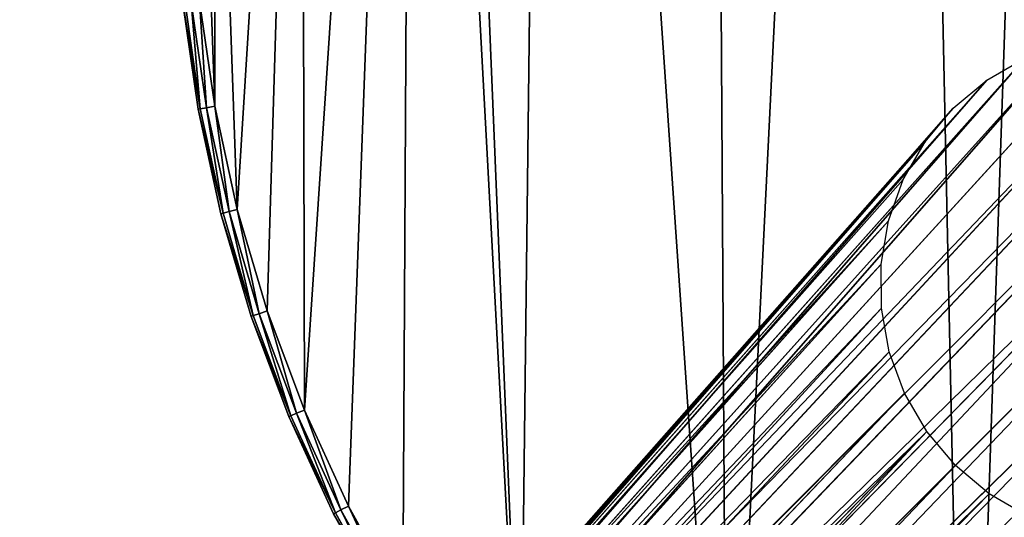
# Model space of a CAD drawing. Extents: x 61 to 680, y 107 to 1063.
# Tile 11 of 186: x 73 to 131, y 289 to 319. Entities that reach past the tile are written whole.
import ezdxf

# ---------------------------------------------------------------- set-up
doc = ezdxf.new("R2010")
doc.units = 0
doc.layers.get('0').update_dxf_attribs({"color": 13, "linetype": 'CONTINUOUS'})

# ---------------------------------------------------------------- blocks, each defined once
blk = doc.blocks.new('GROUP_1')
for p, q in [((1.485, 83.827, 19.5), (0.585, 90.068, 19.5)), ((1.485, 83.827, 0.5), (0.585, 90.068, 0.5)), ((1.846, 83.893, 19.866), (0.949, 90.107, 19.866)), ((1.846, 83.893, 0.134), (0.949, 90.107, 0.134)), ((1.446, 90.161, 20), (2.338, 83.982, 20)), ((1.446, 90.161), (2.338, 83.982)), ((1.353, 83.803, 1), (0.452, 90.053, 1)), ((1.353, 83.803, 19), (0.452, 90.053, 19)), ((1.353, 83.803, 19), (1.485, 83.827, 19.5)), ((1.353, 83.803, 1), (1.485, 83.827, 0.5)), ((1.353, 83.803, 1), (1.353, 83.803, 19)), ((2.701, 77.634, 1), (1.353, 83.803, 1)), ((2.701, 77.634, 19), (1.353, 83.803, 19)), ((1.485, 83.827, 19.5), (1.846, 83.893, 19.866)), ((1.485, 83.827, 0.5), (1.846, 83.893, 0.134)), ((2.831, 77.668, 19.5), (1.485, 83.827, 19.5)), ((2.831, 77.668, 0.5), (1.485, 83.827, 0.5)), ((1.846, 83.893, 19.866), (2.338, 83.982, 20)), ((1.846, 83.893, 0.134), (2.338, 83.982)), ((3.186, 77.759, 19.866), (1.846, 83.893, 19.866)), ((3.186, 77.759, 0.134), (1.846, 83.893, 0.134)), ((2.338, 83.982, 20), (3.67, 77.883, 20)), ((2.338, 83.982), (3.67, 77.883)), ((3.186, 77.759, 19.866), (3.67, 77.883, 20)), ((3.186, 77.759, 0.134), (3.67, 77.883)), ((3.67, 77.883, 20), (5.436, 71.895, 20)), ((3.67, 77.883), (5.436, 71.895)), ((2.701, 77.634, 19), (2.831, 77.668, 19.5)), ((2.701, 77.634, 1), (2.831, 77.668, 0.5)), ((2.701, 77.634, 1), (2.701, 77.634, 19)), ((4.487, 71.578, 1), (2.701, 77.634, 1)), ((4.487, 71.578, 19), (2.701, 77.634, 19)), ((2.831, 77.668, 19.5), (3.186, 77.759, 19.866)), ((2.831, 77.668, 0.5), (3.186, 77.759, 0.134)), ((4.615, 71.62, 19.5), (2.831, 77.668, 19.5)), ((4.615, 71.62, 0.5), (2.831, 77.668, 0.5)), ((4.962, 71.736, 19.866), (3.186, 77.759, 19.866)), ((4.962, 71.736, 0.134), (3.186, 77.759, 0.134)), ((4.487, 71.578, 19), (4.615, 71.62, 19.5)), ((4.487, 71.578, 1), (4.615, 71.62, 0.5)), ((4.487, 71.578, 1), (4.487, 71.578, 19)), ((6.703, 65.665, 1), (4.487, 71.578, 1)), ((6.703, 65.665, 19), (4.487, 71.578, 19)), ((4.615, 71.62, 19.5), (4.962, 71.736, 19.866)), ((4.615, 71.62, 0.5), (4.962, 71.736, 0.134)), ((6.827, 65.716, 19.5), (4.615, 71.62, 19.5)), ((6.827, 65.716, 0.5), (4.615, 71.62, 0.5)), ((4.962, 71.736, 19.866), (5.436, 71.895, 20)), ((4.962, 71.736, 0.134), (5.436, 71.895)), ((7.165, 65.857, 19.866), (4.962, 71.736, 19.866)), ((7.165, 65.857, 0.134), (4.962, 71.736, 0.134)), ((5.436, 71.895, 20), (7.627, 66.049, 20)), ((5.436, 71.895), (7.627, 66.049)), ((6.703, 65.665, 19), (6.827, 65.716, 19.5)), ((6.703, 65.665, 1), (6.827, 65.716, 0.5)), ((6.703, 65.665, 1), (6.703, 65.665, 19)), ((9.338, 59.926, 1), (6.703, 65.665, 1)), ((9.338, 59.926, 19), (6.703, 65.665, 19)), ((6.827, 65.716, 19.5), (7.165, 65.857, 19.866)), ((6.827, 65.716, 0.5), (7.165, 65.857, 0.134)), ((9.457, 59.986, 19.5), (6.827, 65.716, 19.5)), ((9.457, 59.986, 0.5), (6.827, 65.716, 0.5)), ((7.165, 65.857, 19.866), (7.627, 66.049, 20)), ((7.165, 65.857, 0.134), (7.627, 66.049)), ((9.784, 60.152, 19.866), (7.165, 65.857, 19.866)), ((9.784, 60.152, 0.134), (7.165, 65.857, 0.134)), ((7.627, 66.049, 20), (10.231, 60.378, 20)), ((7.627, 66.049), (10.231, 60.378)), ((9.338, 59.926, 19), (9.457, 59.986, 19.5)), ((9.338, 59.926, 1), (9.457, 59.986, 0.5)), ((9.338, 59.926, 1), (9.338, 59.926, 19)), ((12.593, 54.056, 1), (9.338, 59.926, 1)), ((12.593, 54.056, 19), (9.338, 59.926, 19)), ((9.457, 59.986, 19.5), (9.784, 60.152, 19.866)), ((9.457, 59.986, 0.5), (9.784, 60.152, 0.134)), ((12.707, 54.127, 19.5), (9.457, 59.986, 19.5)), ((12.707, 54.127, 0.5), (9.457, 59.986, 0.5)), ((9.784, 60.152, 19.866), (10.231, 60.378, 20)), ((9.784, 60.152, 0.134), (10.231, 60.378)), ((13.017, 54.321, 19.866), (9.784, 60.152, 19.866)), ((13.017, 54.321, 0.134), (9.784, 60.152, 0.134)), ((10.231, 60.378, 20), (13.442, 54.587, 20)), ((10.231, 60.378), (13.442, 54.587))]:
    blk.add_line(p, q)
mesh = blk.add_polyface()
corners = [(1.001, 102.63), (1.446, 90.161), (1, 96.387), (1.45, 108.857), (2.338, 83.982), (2.344, 115.038), (3.67, 77.883), (7.455, 138.96), (5.436, 71.895), (7.627, 66.049), (14.036, 162.523), (10.231, 60.378), (13.442, 54.587), (20.372, 44.689), (15.351, 166.309), (22.061, 185.635), (32.574, 32.487), (31.499, 208.206), (42.314, 230.151), (46.71, 22.589), (54.465, 251.385), (59.3, 16.718), (67.906, 271.827), (87.382, 10.088), (82.584, 291.399), (98.444, 310.027), (89.323, 9.63), (133.698, 3.303), (99.039, 310.644), (115.426, 327.639), (119.918, 331.755), (123.776, 334.963), (128.228, 338.286), (132.849, 341.37), (137.625, 344.207), (178.462, 1.001), (142.545, 346.789), (147.593, 349.108), (152.756, 351.159), (158.02, 352.935), (163.37, 354.432), (168.791, 355.646), (174.27, 356.573), (177.105, 356.908), (179.955, 357.11), (223.252, 2.742), (182.81, 357.177), (185.666, 357.11), (188.515, 356.908), (191.351, 356.573), (196.83, 355.646), (202.251, 354.432), (207.601, 352.935), (212.865, 351.159), (218.028, 349.108), (223.076, 346.789), (227.996, 344.207), (267.702, 8.513), (232.772, 341.37), (237.393, 338.286), (241.845, 334.963), (245.703, 331.755), (250.195, 327.639), (266.581, 310.644), (267.176, 310.027), (283.037, 291.399), (272.553, 9.594), (278.523, 10.743), (284.46, 11.957), (297.715, 271.827), (290.381, 13.241), (296.287, 14.594), (302.131, 16.005), (311.155, 251.385), (313.477, 20.055), (323.307, 230.151), (318.911, 22.589), (333.046, 32.487), (334.122, 208.206), (345.261, 44.701), (343.56, 185.635), (350.27, 166.309), (348.996, 49.66), (352.188, 54.599), (351.585, 162.523), (358.166, 138.96), (352.385, 54.903), (355.389, 60.376), (357.994, 66.049), (360.184, 71.895), (363.277, 115.038), (361.951, 77.883), (363.283, 83.982), (364.171, 108.857), (364.174, 90.161), (364.62, 102.63), (364.621, 96.387)]
mesh.append_faces([[corners[k] for k in face] for face in [(0, 1, 2), (94, 95, 96)]], dxfattribs={"vtx0": -1})
mesh.append_faces([[corners[k] for k in face] for face in [(1, 3, 4), (4, 5, 6), (6, 7, 8), (8, 7, 9), (9, 10, 11), (11, 10, 12), (12, 10, 13), (13, 15, 16), (16, 18, 19), (19, 20, 21), (21, 22, 23), (23, 25, 26), (26, 25, 27), (27, 34, 35), (35, 44, 45), (45, 56, 57), (57, 65, 66), (66, 65, 67), (67, 65, 68), (68, 69, 70), (70, 69, 71), (71, 69, 72), (72, 73, 74), (74, 75, 76), (76, 75, 77), (77, 78, 79), (79, 81, 82), (82, 81, 83), (83, 85, 86), (86, 85, 87), (87, 85, 88), (88, 85, 89), (89, 90, 91), (91, 90, 92), (92, 93, 94)]], dxfattribs={"vtx0": -1, "vtx1": -1})
mesh.append_faces([[corners[k] for k in face] for face in [(1, 0, 3), (4, 3, 5), (6, 5, 7), (9, 7, 10), (13, 10, 14), (13, 14, 15), (16, 15, 17), (16, 17, 18), (19, 18, 20), (21, 20, 22), (23, 22, 24), (23, 24, 25), (27, 25, 28), (27, 28, 29), (27, 29, 30), (27, 30, 31), (27, 31, 32), (27, 32, 33), (27, 33, 34), (35, 34, 36), (35, 36, 37), (35, 37, 38), (35, 38, 39), (35, 39, 40), (35, 40, 41), (35, 41, 42), (35, 42, 43), (35, 43, 44), (45, 44, 46), (45, 46, 47), (45, 47, 48), (45, 48, 49), (45, 49, 50), (45, 50, 51), (45, 51, 52), (45, 52, 53), (45, 53, 54), (45, 54, 55), (45, 55, 56), (57, 56, 58), (57, 58, 59), (57, 59, 60), (57, 60, 61), (57, 61, 62), (57, 62, 63), (57, 63, 64), (57, 64, 65), (68, 65, 69), (72, 69, 73), (74, 73, 75), (77, 75, 78), (79, 78, 80), (79, 80, 81), (83, 81, 84), (83, 84, 85), (89, 85, 90), (92, 90, 93), (94, 93, 95)]], dxfattribs={"vtx0": -1, "vtx2": -1})
mesh = blk.add_polyface()
corners = [(1.446, 90.161, 20), (1.001, 102.63, 20), (1, 96.387, 20), (1.45, 108.857, 20), (2.338, 83.982, 20), (2.344, 115.038, 20), (3.67, 77.883, 20), (7.455, 138.96, 20), (5.436, 71.895, 20), (7.627, 66.049, 20), (14.036, 162.523, 20), (10.231, 60.378, 20), (13.442, 54.587, 20), (20.372, 44.689, 20), (15.351, 166.309, 20), (22.061, 185.635, 20), (32.574, 32.487, 20), (31.499, 208.206, 20), (42.314, 230.151, 20), (46.71, 22.589, 20), (54.465, 251.385, 20), (59.3, 16.718, 20), (67.906, 271.827, 20), (87.382, 10.088, 20), (82.584, 291.399, 20), (98.444, 310.027, 20), (89.323, 9.63, 20), (133.698, 3.303, 20), (99.039, 310.644, 20), (115.426, 327.639, 20), (119.918, 331.755, 20), (123.776, 334.963, 20), (128.228, 338.286, 20), (132.849, 341.37, 20), (137.625, 344.207, 20), (178.462, 1.001, 20), (142.545, 346.789, 20), (147.593, 349.108, 20), (152.756, 351.159, 20), (158.02, 352.935, 20), (163.37, 354.432, 20), (168.791, 355.646, 20), (174.27, 356.573, 20), (177.105, 356.908, 20), (179.955, 357.11, 20), (223.252, 2.742, 20), (182.81, 357.177, 20), (185.666, 357.11, 20), (188.515, 356.908, 20), (191.351, 356.573, 20), (196.83, 355.646, 20), (202.251, 354.432, 20), (207.601, 352.935, 20), (212.865, 351.159, 20), (218.028, 349.108, 20), (223.076, 346.789, 20), (227.996, 344.207, 20), (267.702, 8.513, 20), (232.772, 341.37, 20), (237.393, 338.286, 20), (241.845, 334.963, 20), (245.703, 331.755, 20), (250.195, 327.639, 20), (266.581, 310.644, 20), (267.176, 310.027, 20), (283.037, 291.399, 20), (272.553, 9.594, 20), (278.523, 10.743, 20), (284.46, 11.957, 20), (297.715, 271.827, 20), (290.381, 13.241, 20), (296.287, 14.594, 20), (302.131, 16.005, 20), (311.155, 251.385, 20), (313.477, 20.055, 20), (323.307, 230.151, 20), (318.911, 22.589, 20), (333.046, 32.487, 20), (334.122, 208.206, 20), (345.261, 44.701, 20), (343.56, 185.635, 20), (350.27, 166.309, 20), (348.996, 49.66, 20), (352.188, 54.599, 20), (351.585, 162.523, 20), (358.166, 138.96, 20), (352.385, 54.903, 20), (355.389, 60.376, 20), (357.994, 66.049, 20), (360.184, 71.895, 20), (363.277, 115.038, 20), (361.951, 77.883, 20), (363.283, 83.982, 20), (364.171, 108.857, 20), (364.174, 90.161, 20), (364.62, 102.63, 20), (364.621, 96.387, 20)]
mesh.append_faces([[corners[k] for k in face] for face in [(0, 1, 2), (95, 94, 96)]], dxfattribs={"vtx0": -1})
mesh.append_faces([[corners[k] for k in face] for face in [(1, 0, 3), (3, 4, 5), (5, 6, 7), (7, 9, 10), (10, 13, 14), (14, 13, 15), (15, 16, 17), (17, 16, 18), (18, 19, 20), (20, 21, 22), (22, 23, 24), (24, 23, 25), (25, 27, 28), (28, 27, 29), (29, 27, 30), (30, 27, 31), (31, 27, 32), (32, 27, 33), (33, 27, 34), (34, 35, 36), (36, 35, 37), (37, 35, 38), (38, 35, 39), (39, 35, 40), (40, 35, 41), (41, 35, 42), (42, 35, 43), (43, 35, 44), (44, 45, 46), (46, 45, 47), (47, 45, 48), (48, 45, 49), (49, 45, 50), (50, 45, 51), (51, 45, 52), (52, 45, 53), (53, 45, 54), (54, 45, 55), (55, 45, 56), (56, 57, 58), (58, 57, 59), (59, 57, 60), (60, 57, 61), (61, 57, 62), (62, 57, 63), (63, 57, 64), (64, 57, 65), (65, 68, 69), (69, 72, 73), (73, 74, 75), (75, 77, 78), (78, 79, 80), (80, 79, 81), (81, 83, 84), (84, 83, 85), (85, 89, 90), (90, 92, 93), (93, 94, 95)]], dxfattribs={"vtx0": -1, "vtx1": -1})
mesh.append_faces([[corners[k] for k in face] for face in [(3, 0, 4), (5, 4, 6), (7, 6, 8), (7, 8, 9), (10, 9, 11), (10, 11, 12), (10, 12, 13), (15, 13, 16), (18, 16, 19), (20, 19, 21), (22, 21, 23), (25, 23, 26), (25, 26, 27), (34, 27, 35), (44, 35, 45), (56, 45, 57), (65, 57, 66), (65, 66, 67), (65, 67, 68), (69, 68, 70), (69, 70, 71), (69, 71, 72), (73, 72, 74), (75, 74, 76), (75, 76, 77), (78, 77, 79), (81, 79, 82), (81, 82, 83), (85, 83, 86), (85, 86, 87), (85, 87, 88), (85, 88, 89), (90, 89, 91), (90, 91, 92), (93, 92, 94)]], dxfattribs={"vtx0": -1, "vtx2": -1})
mesh = blk.add_polyface()
corners = [(1.485, 83.827, 19.5), (0.452, 90.053, 19), (1.353, 83.803, 19), (0.585, 90.068, 19.5)]
mesh.append_faces([[corners[k] for k in face] for face in [(0, 1, 2), (1, 0, 3)]], dxfattribs={"vtx0": -1})
mesh = blk.add_polyface()
corners = [(0.452, 90.053, 1), (1.485, 83.827, 0.5), (1.353, 83.803, 1), (0.585, 90.068, 0.5)]
mesh.append_faces([[corners[k] for k in face] for face in [(0, 1, 2), (1, 0, 3)]], dxfattribs={"vtx0": -1})
mesh = blk.add_polyface()
corners = [(1.485, 83.827, 19.5), (0.949, 90.107, 19.866), (0.585, 90.068, 19.5), (1.846, 83.893, 19.866)]
mesh.append_faces([[corners[k] for k in face] for face in [(0, 1, 2), (1, 0, 3)]], dxfattribs={"vtx0": -1})
mesh = blk.add_polyface()
corners = [(0.949, 90.107, 0.134), (1.485, 83.827, 0.5), (0.585, 90.068, 0.5), (1.846, 83.893, 0.134)]
mesh.append_faces([[corners[k] for k in face] for face in [(0, 1, 2), (1, 0, 3)]], dxfattribs={"vtx0": -1})
mesh = blk.add_polyface()
corners = [(1.846, 83.893, 19.866), (1.446, 90.161, 20), (0.949, 90.107, 19.866), (2.338, 83.982, 20)]
mesh.append_faces([[corners[k] for k in face] for face in [(0, 1, 2), (1, 0, 3)]], dxfattribs={"vtx0": -1})
mesh = blk.add_polyface()
corners = [(1.446, 90.161), (1.846, 83.893, 0.134), (0.949, 90.107, 0.134), (2.338, 83.982)]
mesh.append_faces([[corners[k] for k in face] for face in [(0, 1, 2), (1, 0, 3)]], dxfattribs={"vtx0": -1})
mesh = blk.add_polyface()
corners = [(0.452, 90.053, 19), (1.353, 83.803, 1), (1.353, 83.803, 19), (0.452, 90.053, 1)]
mesh.append_faces([[corners[k] for k in face] for face in [(0, 1, 2), (1, 0, 3)]], dxfattribs={"vtx0": -1})
mesh = blk.add_polyface()
corners = [(2.831, 77.668, 19.5), (1.353, 83.803, 19), (2.701, 77.634, 19), (1.485, 83.827, 19.5)]
mesh.append_faces([[corners[k] for k in face] for face in [(0, 1, 2), (1, 0, 3)]], dxfattribs={"vtx0": -1})
mesh = blk.add_polyface()
corners = [(1.353, 83.803, 1), (2.831, 77.668, 0.5), (2.701, 77.634, 1), (1.485, 83.827, 0.5)]
mesh.append_faces([[corners[k] for k in face] for face in [(0, 1, 2), (1, 0, 3)]], dxfattribs={"vtx0": -1})
mesh = blk.add_polyface()
corners = [(1.353, 83.803, 19), (2.701, 77.634, 1), (2.701, 77.634, 19), (1.353, 83.803, 1)]
mesh.append_faces([[corners[k] for k in face] for face in [(0, 1, 2), (1, 0, 3)]], dxfattribs={"vtx0": -1})
mesh = blk.add_polyface()
corners = [(2.831, 77.668, 19.5), (1.846, 83.893, 19.866), (1.485, 83.827, 19.5), (3.186, 77.759, 19.866)]
mesh.append_faces([[corners[k] for k in face] for face in [(0, 1, 2), (1, 0, 3)]], dxfattribs={"vtx0": -1})
mesh = blk.add_polyface()
corners = [(1.846, 83.893, 0.134), (2.831, 77.668, 0.5), (1.485, 83.827, 0.5), (3.186, 77.759, 0.134)]
mesh.append_faces([[corners[k] for k in face] for face in [(0, 1, 2), (1, 0, 3)]], dxfattribs={"vtx0": -1})
mesh = blk.add_polyface()
corners = [(3.186, 77.759, 19.866), (2.338, 83.982, 20), (1.846, 83.893, 19.866), (3.67, 77.883, 20)]
mesh.append_faces([[corners[k] for k in face] for face in [(0, 1, 2), (1, 0, 3)]], dxfattribs={"vtx0": -1})
mesh = blk.add_polyface()
corners = [(2.338, 83.982), (3.186, 77.759, 0.134), (1.846, 83.893, 0.134), (3.67, 77.883)]
mesh.append_faces([[corners[k] for k in face] for face in [(0, 1, 2), (1, 0, 3)]], dxfattribs={"vtx0": -1})
mesh = blk.add_polyface()
corners = [(4.962, 71.736, 19.866), (3.67, 77.883, 20), (3.186, 77.759, 19.866), (5.436, 71.895, 20)]
mesh.append_faces([[corners[k] for k in face] for face in [(0, 1, 2), (1, 0, 3)]], dxfattribs={"vtx0": -1})
mesh = blk.add_polyface()
corners = [(3.67, 77.883), (4.962, 71.736, 0.134), (3.186, 77.759, 0.134), (5.436, 71.895)]
mesh.append_faces([[corners[k] for k in face] for face in [(0, 1, 2), (1, 0, 3)]], dxfattribs={"vtx0": -1})
mesh = blk.add_polyface()
corners = [(4.615, 71.62, 19.5), (2.701, 77.634, 19), (4.487, 71.578, 19), (2.831, 77.668, 19.5)]
mesh.append_faces([[corners[k] for k in face] for face in [(0, 1, 2), (1, 0, 3)]], dxfattribs={"vtx0": -1})
mesh = blk.add_polyface()
corners = [(2.701, 77.634, 1), (4.615, 71.62, 0.5), (4.487, 71.578, 1), (2.831, 77.668, 0.5)]
mesh.append_faces([[corners[k] for k in face] for face in [(0, 1, 2), (1, 0, 3)]], dxfattribs={"vtx0": -1})
mesh = blk.add_polyface()
corners = [(2.701, 77.634, 19), (4.487, 71.578, 1), (4.487, 71.578, 19), (2.701, 77.634, 1)]
mesh.append_faces([[corners[k] for k in face] for face in [(0, 1, 2), (1, 0, 3)]], dxfattribs={"vtx0": -1})
mesh = blk.add_polyface()
corners = [(4.615, 71.62, 19.5), (3.186, 77.759, 19.866), (2.831, 77.668, 19.5), (4.962, 71.736, 19.866)]
mesh.append_faces([[corners[k] for k in face] for face in [(0, 1, 2), (1, 0, 3)]], dxfattribs={"vtx0": -1})
mesh = blk.add_polyface()
corners = [(3.186, 77.759, 0.134), (4.615, 71.62, 0.5), (2.831, 77.668, 0.5), (4.962, 71.736, 0.134)]
mesh.append_faces([[corners[k] for k in face] for face in [(0, 1, 2), (1, 0, 3)]], dxfattribs={"vtx0": -1})
mesh = blk.add_polyface()
corners = [(6.827, 65.716, 19.5), (4.487, 71.578, 19), (6.703, 65.665, 19), (4.615, 71.62, 19.5)]
mesh.append_faces([[corners[k] for k in face] for face in [(0, 1, 2), (1, 0, 3)]], dxfattribs={"vtx0": -1})
mesh = blk.add_polyface()
corners = [(4.487, 71.578, 1), (6.827, 65.716, 0.5), (6.703, 65.665, 1), (4.615, 71.62, 0.5)]
mesh.append_faces([[corners[k] for k in face] for face in [(0, 1, 2), (1, 0, 3)]], dxfattribs={"vtx0": -1})
mesh = blk.add_polyface()
corners = [(4.487, 71.578, 19), (6.703, 65.665, 1), (6.703, 65.665, 19), (4.487, 71.578, 1)]
mesh.append_faces([[corners[k] for k in face] for face in [(0, 1, 2), (1, 0, 3)]], dxfattribs={"vtx0": -1})
mesh = blk.add_polyface()
corners = [(6.827, 65.716, 19.5), (4.962, 71.736, 19.866), (4.615, 71.62, 19.5), (7.165, 65.857, 19.866)]
mesh.append_faces([[corners[k] for k in face] for face in [(0, 1, 2), (1, 0, 3)]], dxfattribs={"vtx0": -1})
mesh = blk.add_polyface()
corners = [(4.962, 71.736, 0.134), (6.827, 65.716, 0.5), (4.615, 71.62, 0.5), (7.165, 65.857, 0.134)]
mesh.append_faces([[corners[k] for k in face] for face in [(0, 1, 2), (1, 0, 3)]], dxfattribs={"vtx0": -1})
mesh = blk.add_polyface()
corners = [(7.165, 65.857, 19.866), (5.436, 71.895, 20), (4.962, 71.736, 19.866), (7.627, 66.049, 20)]
mesh.append_faces([[corners[k] for k in face] for face in [(0, 1, 2), (1, 0, 3)]], dxfattribs={"vtx0": -1})
mesh = blk.add_polyface()
corners = [(5.436, 71.895), (7.165, 65.857, 0.134), (4.962, 71.736, 0.134), (7.627, 66.049)]
mesh.append_faces([[corners[k] for k in face] for face in [(0, 1, 2), (1, 0, 3)]], dxfattribs={"vtx0": -1})
mesh = blk.add_polyface()
corners = [(9.457, 59.986, 19.5), (6.703, 65.665, 19), (9.338, 59.926, 19), (6.827, 65.716, 19.5)]
mesh.append_faces([[corners[k] for k in face] for face in [(0, 1, 2), (1, 0, 3)]], dxfattribs={"vtx0": -1})
mesh = blk.add_polyface()
corners = [(6.703, 65.665, 1), (9.457, 59.986, 0.5), (9.338, 59.926, 1), (6.827, 65.716, 0.5)]
mesh.append_faces([[corners[k] for k in face] for face in [(0, 1, 2), (1, 0, 3)]], dxfattribs={"vtx0": -1})
mesh = blk.add_polyface()
corners = [(6.703, 65.665, 19), (9.338, 59.926, 1), (9.338, 59.926, 19), (6.703, 65.665, 1)]
mesh.append_faces([[corners[k] for k in face] for face in [(0, 1, 2), (1, 0, 3)]], dxfattribs={"vtx0": -1})
mesh = blk.add_polyface()
corners = [(9.457, 59.986, 19.5), (7.165, 65.857, 19.866), (6.827, 65.716, 19.5), (9.784, 60.152, 19.866)]
mesh.append_faces([[corners[k] for k in face] for face in [(0, 1, 2), (1, 0, 3)]], dxfattribs={"vtx0": -1})
mesh = blk.add_polyface()
corners = [(7.165, 65.857, 0.134), (9.457, 59.986, 0.5), (6.827, 65.716, 0.5), (9.784, 60.152, 0.134)]
mesh.append_faces([[corners[k] for k in face] for face in [(0, 1, 2), (1, 0, 3)]], dxfattribs={"vtx0": -1})
mesh = blk.add_polyface()
corners = [(9.784, 60.152, 19.866), (7.627, 66.049, 20), (7.165, 65.857, 19.866), (10.231, 60.378, 20)]
mesh.append_faces([[corners[k] for k in face] for face in [(0, 1, 2), (1, 0, 3)]], dxfattribs={"vtx0": -1})
mesh = blk.add_polyface()
corners = [(7.627, 66.049), (9.784, 60.152, 0.134), (7.165, 65.857, 0.134), (10.231, 60.378)]
mesh.append_faces([[corners[k] for k in face] for face in [(0, 1, 2), (1, 0, 3)]], dxfattribs={"vtx0": -1})
mesh = blk.add_polyface()
corners = [(12.707, 54.127, 19.5), (9.338, 59.926, 19), (12.593, 54.056, 19), (9.457, 59.986, 19.5)]
mesh.append_faces([[corners[k] for k in face] for face in [(0, 1, 2), (1, 0, 3)]], dxfattribs={"vtx0": -1})
mesh = blk.add_polyface()
corners = [(9.338, 59.926, 1), (12.707, 54.127, 0.5), (12.593, 54.056, 1), (9.457, 59.986, 0.5)]
mesh.append_faces([[corners[k] for k in face] for face in [(0, 1, 2), (1, 0, 3)]], dxfattribs={"vtx0": -1})
mesh = blk.add_polyface()
corners = [(9.338, 59.926, 19), (12.593, 54.056, 1), (12.593, 54.056, 19), (9.338, 59.926, 1)]
mesh.append_faces([[corners[k] for k in face] for face in [(0, 1, 2), (1, 0, 3)]], dxfattribs={"vtx0": -1})
mesh = blk.add_polyface()
corners = [(12.707, 54.127, 19.5), (9.784, 60.152, 19.866), (9.457, 59.986, 19.5), (13.017, 54.321, 19.866)]
mesh.append_faces([[corners[k] for k in face] for face in [(0, 1, 2), (1, 0, 3)]], dxfattribs={"vtx0": -1})
mesh = blk.add_polyface()
corners = [(9.784, 60.152, 0.134), (12.707, 54.127, 0.5), (9.457, 59.986, 0.5), (13.017, 54.321, 0.134)]
mesh.append_faces([[corners[k] for k in face] for face in [(0, 1, 2), (1, 0, 3)]], dxfattribs={"vtx0": -1})
mesh = blk.add_polyface()
corners = [(13.017, 54.321, 19.866), (10.231, 60.378, 20), (9.784, 60.152, 19.866), (13.442, 54.587, 20)]
mesh.append_faces([[corners[k] for k in face] for face in [(0, 1, 2), (1, 0, 3)]], dxfattribs={"vtx0": -1})
mesh = blk.add_polyface()
corners = [(10.231, 60.378), (13.017, 54.321, 0.134), (9.784, 60.152, 0.134), (13.442, 54.587)]
mesh.append_faces([[corners[k] for k in face] for face in [(0, 1, 2), (1, 0, 3)]], dxfattribs={"vtx0": -1})
blk = doc.blocks.new('GROUP_2')
for p, q in [((13.247, 24.939, 9.808), (12.395, 29.772, 539.808)), ((15, 25.093, 9.808), (15, 30, 539.808)), ((16.753, 24.939, 9.808), (17.605, 29.772, 539.808)), ((11.548, 24.484, 9.808), (9.87, 29.095, 539.808)), ((18.452, 24.484, 9.808), (20.13, 29.095, 539.808)), ((9.954, 23.74, 9.808), (7.5, 27.99, 539.808)), ((20.046, 23.74, 9.808), (22.5, 27.99, 539.808)), ((8.513, 22.731, 9.808), (5.358, 26.491, 539.808)), ((21.487, 22.731, 9.808), (24.642, 26.491, 539.808)), ((7.269, 21.487, 9.808), (3.509, 24.642, 539.808)), ((22.731, 21.487, 9.808), (26.491, 24.642, 539.808)), ((6.26, 20.046, 9.808), (2.01, 22.5, 539.808)), ((23.74, 20.046, 9.808), (27.99, 22.5, 539.808)), ((5.516, 18.452, 9.808), (0.905, 20.13, 539.808)), ((24.484, 18.452, 9.808), (29.095, 20.13, 539.808)), ((5.061, 16.753, 9.808), (0.228, 17.605, 539.808)), ((24.939, 16.753, 9.808), (29.772, 17.605, 539.808)), ((4.907, 15, 9.808), (0, 15, 539.808)), ((25.093, 15, 9.808), (30, 15, 539.808)), ((5.061, 13.247, 9.808), (0.228, 12.395, 539.808)), ((24.939, 13.247, 9.808), (29.772, 12.395, 539.808))]:
    blk.add_line(p, q)
mesh = blk.add_polyface()
corners = [(11.548, 24.484, 9.808), (12.395, 29.772, 539.808), (13.247, 24.939, 9.808), (9.87, 29.095, 539.808)]
mesh.append_faces([[corners[k] for k in face] for face in [(0, 1, 2), (1, 0, 3)]], dxfattribs={"vtx0": -1})
mesh = blk.add_polyface()
corners = [(12.395, 29.772, 539.808), (15, 25.093, 9.808), (13.247, 24.939, 9.808), (15, 30, 539.808)]
mesh.append_faces([[corners[k] for k in face] for face in [(0, 1, 2), (1, 0, 3)]], dxfattribs={"vtx0": -1})
mesh = blk.add_polyface()
corners = [(15, 30, 539.808), (16.753, 24.939, 9.808), (15, 25.093, 9.808), (17.605, 29.772, 539.808)]
mesh.append_faces([[corners[k] for k in face] for face in [(0, 1, 2), (1, 0, 3)]], dxfattribs={"vtx0": -1})
mesh = blk.add_polyface()
corners = [(17.605, 29.772, 539.808), (18.452, 24.484, 9.808), (16.753, 24.939, 9.808), (20.13, 29.095, 539.808)]
mesh.append_faces([[corners[k] for k in face] for face in [(0, 1, 2), (1, 0, 3)]], dxfattribs={"vtx0": -1})
mesh = blk.add_polyface()
corners = [(7.5, 27.99, 539.808), (11.548, 24.484, 9.808), (9.954, 23.74, 9.808), (9.87, 29.095, 539.808)]
mesh.append_faces([[corners[k] for k in face] for face in [(0, 1, 2), (1, 0, 3)]], dxfattribs={"vtx0": -1})
mesh = blk.add_polyface()
corners = [(20.13, 29.095, 539.808), (20.046, 23.74, 9.808), (18.452, 24.484, 9.808), (22.5, 27.99, 539.808)]
mesh.append_faces([[corners[k] for k in face] for face in [(0, 1, 2), (1, 0, 3)]], dxfattribs={"vtx0": -1})
mesh = blk.add_polyface()
corners = [(5.358, 26.491, 539.808), (9.954, 23.74, 9.808), (8.513, 22.731, 9.808), (7.5, 27.99, 539.808)]
mesh.append_faces([[corners[k] for k in face] for face in [(0, 1, 2), (1, 0, 3)]], dxfattribs={"vtx0": -1})
mesh = blk.add_polyface()
corners = [(22.5, 27.99, 539.808), (21.487, 22.731, 9.808), (20.046, 23.74, 9.808), (24.642, 26.491, 539.808)]
mesh.append_faces([[corners[k] for k in face] for face in [(0, 1, 2), (1, 0, 3)]], dxfattribs={"vtx0": -1})
mesh = blk.add_polyface()
corners = [(3.509, 24.642, 539.808), (8.513, 22.731, 9.808), (7.269, 21.487, 9.808), (5.358, 26.491, 539.808)]
mesh.append_faces([[corners[k] for k in face] for face in [(0, 1, 2), (1, 0, 3)]], dxfattribs={"vtx0": -1})
mesh = blk.add_polyface()
corners = [(21.487, 22.731, 9.808), (26.491, 24.642, 539.808), (22.731, 21.487, 9.808), (24.642, 26.491, 539.808)]
mesh.append_faces([[corners[k] for k in face] for face in [(0, 1, 2), (1, 0, 3)]], dxfattribs={"vtx0": -1})
mesh = blk.add_polyface()
corners = [(2.01, 22.5, 539.808), (7.269, 21.487, 9.808), (6.26, 20.046, 9.808), (3.509, 24.642, 539.808)]
mesh.append_faces([[corners[k] for k in face] for face in [(0, 1, 2), (1, 0, 3)]], dxfattribs={"vtx0": -1})
mesh = blk.add_polyface()
corners = [(22.731, 21.487, 9.808), (27.99, 22.5, 539.808), (23.74, 20.046, 9.808), (26.491, 24.642, 539.808)]
mesh.append_faces([[corners[k] for k in face] for face in [(0, 1, 2), (1, 0, 3)]], dxfattribs={"vtx0": -1})
mesh = blk.add_polyface()
corners = [(0.905, 20.13, 539.808), (6.26, 20.046, 9.808), (5.516, 18.452, 9.808), (2.01, 22.5, 539.808)]
mesh.append_faces([[corners[k] for k in face] for face in [(0, 1, 2), (1, 0, 3)]], dxfattribs={"vtx0": -1})
mesh = blk.add_polyface()
corners = [(23.74, 20.046, 9.808), (29.095, 20.13, 539.808), (24.484, 18.452, 9.808), (27.99, 22.5, 539.808)]
mesh.append_faces([[corners[k] for k in face] for face in [(0, 1, 2), (1, 0, 3)]], dxfattribs={"vtx0": -1})
mesh = blk.add_polyface()
corners = [(0.228, 17.605, 539.808), (5.516, 18.452, 9.808), (5.061, 16.753, 9.808), (0.905, 20.13, 539.808)]
mesh.append_faces([[corners[k] for k in face] for face in [(0, 1, 2), (1, 0, 3)]], dxfattribs={"vtx0": -1})
mesh = blk.add_polyface()
corners = [(24.484, 18.452, 9.808), (29.772, 17.605, 539.808), (24.939, 16.753, 9.808), (29.095, 20.13, 539.808)]
mesh.append_faces([[corners[k] for k in face] for face in [(0, 1, 2), (1, 0, 3)]], dxfattribs={"vtx0": -1})
mesh = blk.add_polyface()
corners = [(0.228, 17.605, 539.808), (4.907, 15, 9.808), (0, 15, 539.808), (5.061, 16.753, 9.808)]
mesh.append_faces([[corners[k] for k in face] for face in [(0, 1, 2), (1, 0, 3)]], dxfattribs={"vtx0": -1})
mesh = blk.add_polyface()
corners = [(25.093, 15, 9.808), (29.772, 17.605, 539.808), (30, 15, 539.808), (24.939, 16.753, 9.808)]
mesh.append_faces([[corners[k] for k in face] for face in [(0, 1, 2), (1, 0, 3)]], dxfattribs={"vtx0": -1})
mesh = blk.add_polyface()
corners = [(0, 15, 539.808), (5.061, 13.247, 9.808), (0.228, 12.395, 539.808), (4.907, 15, 9.808)]
mesh.append_faces([[corners[k] for k in face] for face in [(0, 1, 2), (1, 0, 3)]], dxfattribs={"vtx0": -1})
mesh = blk.add_polyface()
corners = [(24.939, 13.247, 9.808), (30, 15, 539.808), (29.772, 12.395, 539.808), (25.093, 15, 9.808)]
mesh.append_faces([[corners[k] for k in face] for face in [(0, 1, 2), (1, 0, 3)]], dxfattribs={"vtx0": -1})
mesh = blk.add_polyface()
corners = [(0.228, 12.395, 539.808), (5.516, 11.548, 9.808), (0.905, 9.87, 539.808), (5.061, 13.247, 9.808)]
mesh.append_faces([[corners[k] for k in face] for face in [(0, 1, 2), (1, 0, 3)]], dxfattribs={"vtx0": -1})
mesh = blk.add_polyface()
corners = [(24.484, 11.548, 9.808), (29.772, 12.395, 539.808), (29.095, 9.87, 539.808), (24.939, 13.247, 9.808)]
mesh.append_faces([[corners[k] for k in face] for face in [(0, 1, 2), (1, 0, 3)]], dxfattribs={"vtx0": -1})
mesh = blk.add_polyface()
corners = [(0.905, 9.87, 539.808), (6.26, 9.954, 9.808), (2.01, 7.5, 539.808), (5.516, 11.548, 9.808)]
mesh.append_faces([[corners[k] for k in face] for face in [(0, 1, 2), (1, 0, 3)]], dxfattribs={"vtx0": -1})
mesh = blk.add_polyface()
corners = [(23.74, 9.954, 9.808), (29.095, 9.87, 539.808), (27.99, 7.5, 539.808), (24.484, 11.548, 9.808)]
mesh.append_faces([[corners[k] for k in face] for face in [(0, 1, 2), (1, 0, 3)]], dxfattribs={"vtx0": -1})
mesh = blk.add_polyface()
corners = [(22.731, 8.513, 9.808), (27.99, 7.5, 539.808), (26.491, 5.358, 539.808), (23.74, 9.954, 9.808)]
mesh.append_faces([[corners[k] for k in face] for face in [(0, 1, 2), (1, 0, 3)]], dxfattribs={"vtx0": -1})
mesh = blk.add_polyface()
corners = [(21.487, 7.269, 9.808), (26.491, 5.358, 539.808), (24.642, 3.509, 539.808), (22.731, 8.513, 9.808)]
mesh.append_faces([[corners[k] for k in face] for face in [(0, 1, 2), (1, 0, 3)]], dxfattribs={"vtx0": -1})
mesh = blk.add_polyface()
corners = [(24.642, 3.509, 539.808), (20.046, 6.26, 9.808), (21.487, 7.269, 9.808), (22.5, 2.01, 539.808)]
mesh.append_faces([[corners[k] for k in face] for face in [(0, 1, 2), (1, 0, 3)]], dxfattribs={"vtx0": -1})
mesh = blk.add_polyface()
corners = [(20.046, 6.26, 9.808), (20.13, 0.905, 539.808), (18.452, 5.516, 9.808), (22.5, 2.01, 539.808)]
mesh.append_faces([[corners[k] for k in face] for face in [(0, 1, 2), (1, 0, 3)]], dxfattribs={"vtx0": -1})
mesh = blk.add_polyface()
corners = [(12.395, 0.228, 539.808), (11.548, 5.516, 9.808), (13.247, 5.061, 9.808), (9.87, 0.905, 539.808)]
mesh.append_faces([[corners[k] for k in face] for face in [(0, 1, 2), (1, 0, 3)]], dxfattribs={"vtx0": -1})
mesh = blk.add_polyface()
corners = [(20.13, 0.905, 539.808), (16.753, 5.061, 9.808), (18.452, 5.516, 9.808), (17.605, 0.228, 539.808)]
mesh.append_faces([[corners[k] for k in face] for face in [(0, 1, 2), (1, 0, 3)]], dxfattribs={"vtx0": -1})
mesh = blk.add_polyface()
corners = [(15, 0, 539.808), (13.247, 5.061, 9.808), (15, 4.907, 9.808), (12.395, 0.228, 539.808)]
mesh.append_faces([[corners[k] for k in face] for face in [(0, 1, 2), (1, 0, 3)]], dxfattribs={"vtx0": -1})
mesh = blk.add_polyface()
corners = [(16.753, 5.061, 9.808), (15, 0, 539.808), (15, 4.907, 9.808), (17.605, 0.228, 539.808)]
mesh.append_faces([[corners[k] for k in face] for face in [(0, 1, 2), (1, 0, 3)]], dxfattribs={"vtx0": -1})
blk = doc.blocks.new('GROUP_9')
blk.add_blockref('GROUP_1', (9.172, 122.317, 500.5))
at = {"extrusion": (0.110616, 0.110616, 0.987688), "zscale": 0.9500000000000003, "rotation": 270.0000000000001}
blk.add_blockref('GROUP_2', (76.843, -88.112, 17.142), dxfattribs=at)

msp = doc.modelspace()

# ---------------------------------------------------------------- block references
msp.add_blockref('GROUP_9', (72.909, 107.246, -0.5))

doc.saveas('drawing.dxf')
